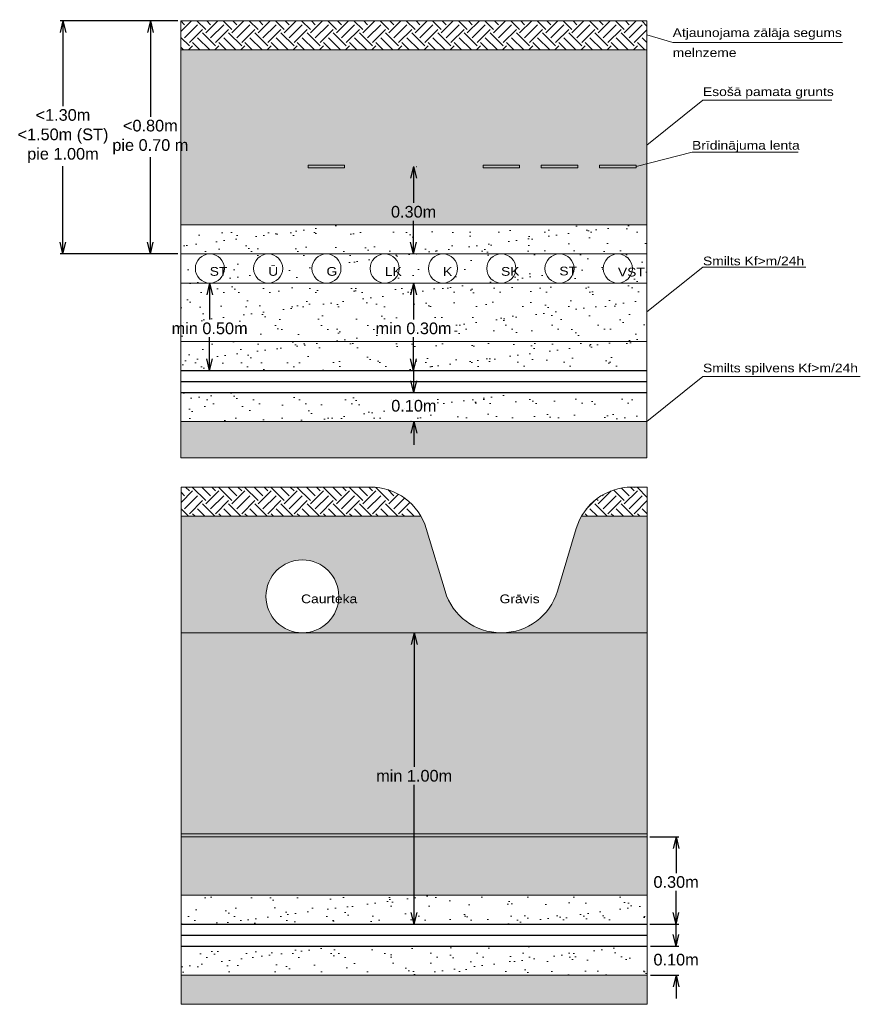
# Model space of a CAD drawing. Header units: metres. Extents: x 479801 to 960259, y 275948 to 557431.
# Tile 1 of 48: x 480271 to 480560, y 276593 to 276931. Entities that reach past the tile are written whole.
import ezdxf
from ezdxf.lldxf.tags import DXFTag

# ---------------------------------------------------------------- set-up
doc = ezdxf.new("R2010")
doc.units = ezdxf.units.M
for name, pattern in [('ADTI_0', [2, 1, 1]), ('ELEK_VADP_VSPR', [5.4, 2, -0.45, -0.5, -0.45, 2]), ('ELEK_VADP_ZSPR', [4.9, 2, -0.45, -0.45, 2]), ('GAZE_VADP_ASP1', [10.4, 1.6, -0.4, 1.6, -0.4, 1.6, -0.4, -0.4, 1.6, -0.4, 1.6, -0.4]), ('LKAN_VADP_PAST', [16, 7.5, -0.5, -0.5, 7.5]), ('SAKT_VADP_KABE', [5, 2, 2, -1]), ('SILT_VADP_DREN', [16, 7.5, -0.5, -0.5, 7.5]), ('SKAN_VADP_PAST', [15.6, 7.5, -0.3, -0.3, 7.5]), ('UDTK_VADP_UDEN', [15.6, 7.5, -0.3, -0.3, 7.5])]:
    doc.linetypes.add(name, pattern=pattern)
doc.layers.get('0').update_dxf_attribs({"linetype": 'ADTI_0', "lineweight": 9})
doc.layers.get('Defpoints').update_dxf_attribs({"lineweight": 9})
for name, color, linetype, lineweight in [('ELEK_VADP_VSPR_####_#', 62, 'ELEK_VADP_VSPR', 9), ('ELEK_VADP_VSPR_TKST_#', 62, 'ADTI_0', 9), ('ELEK_VADP_ZSPR_####_#', 1, 'ELEK_VADP_ZSPR', 9), ('ELEK_VADP_ZSPR_TKST_#', 1, 'ADTI_0', 9), ('GAZE_VADP_ASP1_####_#', 240, 'GAZE_VADP_ASP1', 9), ('GAZE_VADP_ASP1_TKST_#', 240, 'ADTI_0', 9), ('Layer2', 141, 'Continuous', 13), ('proj. kabeli un iekartas', 1, 'Kabelis W 1', 30), ('RAMG', 7, 'Continuous', 0), ('UDTK_ELEM_####_TKST_#', 120, 'ADTI_0', 9), ('UDTK_VADP_UDEN_####_#', 120, 'UDTK_VADP_UDEN', 9)]:
    doc.layers.add(name, color=color, linetype=linetype, lineweight=lineweight)
for name, color, linetype, lineweight, true_color in [('LKAN_VADP_PAST_####_#', 7, 'LKAN_VADP_PAST', 9, 0x965c00), ('LKAN_VADP_PAST_TKST_#', 7, 'ADTI_0', 9, 0x965c00), ('SAKT_VADP_KABE_####_#', 5, 'SAKT_VADP_KABE', 9, 0x0000ff), ('SAKT_VADP_KABE_TKST_#', 5, 'ADTI_0', 9, 0x0000ff), ('SILT_ELEM_####_TKST_#', 7, 'ADTI_0', 9, 0x00c3c3), ('SILT_VADP_DREN_####_#', 7, 'SILT_VADP_DREN', 9, 0x00c3c3), ('SKAN_VADP_PAST_####_#', 7, 'SKAN_VADP_PAST', 9, 0xb46600), ('SKAN_VADP_PAST_TKST_#', 7, 'ADTI_0', 9, 0xb46600)]:
    doc.layers.add(name, color=color, linetype=linetype, lineweight=lineweight, true_color=true_color)
doc.styles.add('ArialBaltic', font='arial.ttf')
doc.styles.add('LATV', font='arial.ttf')
doc.styles.get("Standard").update_dxf_attribs({"font": 'wromlats.shx'})
tags = doc.linetypes.add('0.4KV_zemsprieguma_projektejams', pattern='A,12.7,-5.08,["W1",Standard,S=2.54,R=0,X=-2.54,Y=-1.27],-6.35', length=24.13).pattern_tags.tags
tags[6] = DXFTag(74, 10)
doc.linetypes.add('Kabelis W 1', pattern='A,12,-0.625,["W1",ArialBaltic,S=1.5,R=0,X=-0.15,Y=-0.7],-3.5', length=16.125)
doc.dimstyles.get("Standard").update_dxf_attribs({"dimtxt": 0.18, "dimasz": 0.18, "dimexe": 0.18, "dimexo": 0.0625, "dimgap": 0.09, "dimtad": 0, "dimtih": 1, "dimtoh": 1, "dimdec": 4, "dimzin": 0, "dimdsep": 46, "dimtxsty": 'Standard', "dimcen": 0.09, "dimadec": 0, "dimazin": 0, "dimtfac": 1, "dimtdec": 4, "dimtofl": 0, "dimtmove": 0, "dimatfit": 3, "dimfxl": 1, "dimtolj": 1, "dimtzin": 0, "dimarcsym": 0})
pattern_1 = [(45, (-3850.1877, -1886.991), (2e-15, 8.98025612), [6.35, -6.35]), (45, (-3851.8715, -1885.3074), (2e-15, 8.98025612), [6.35, -6.35]), (45, (-3853.555, -1883.6237), (2e-15, 8.98025612), [6.35, -6.35]), (135, (-3853.555, -1882.501), (-8.98025612, 9e-16), [6.35, -6.35]), (135, (-3851.8715, -1880.8173), (-8.98025612, 9e-16), [6.35, -6.35]), (135, (-3850.1877, -1879.1335), (-8.98025612, 9e-16), [6.35, -6.35])]

# ---------------------------------------------------------------- blocks, each defined once
blk = doc.blocks.new('TerminatorOpen_0.5')
at = {"color": 0, "linetype": 'ByBlock', "lineweight": -2}
for q in [(-1, 0.25), (-1, 0), (-1, -0.25)]:
    blk.add_line((0, 0), q, dxfattribs=at)
blk = doc.blocks.new('*D10217')
at = {"color": 0, "linetype": 'Continuous', "lineweight": -2}
for p, q in [((480325.36, 276930.52), (480314.91, 276930.52)), ((480315.91, 276926.52), (480315.91, 276897.53)), ((480315.91, 276854.52), (480315.91, 276883.72)), ((480325.36, 276850.52), (480314.91, 276850.52))]:
    blk.add_line(p, q, dxfattribs=at)
at = {"layer": 'Defpoints', "color": 0}
for p in [(480326.36, 276930.52), (480315.91, 276850.52), (480326.36, 276850.52)]:
    blk.add_point(p, dxfattribs=at)
at = {"color": 0, "lineweight": -2, "xscale": 4, "yscale": 4, "zscale": 4}
for p, rotation in [((480315.91, 276930.52), 90), ((480315.91, 276850.52), 270)]:
    blk.add_blockref('TerminatorOpen_0.5', p, dxfattribs=dict(at, rotation=rotation))
at = {"color": 0, "lineweight": 0, "insert": (480315.91, 276890.63), "char_height": 4, "attachment_point": 5, "style": 'LATV'}
blk.add_mtext('{<0.80m\\Ppie 0.70 m}', dxfattribs=at)
blk = doc.blocks.new('*D10238')
at = {"color": 0, "linetype": 'Continuous', "lineweight": -2}
for p, q in [((480407.27, 276840.52), (480407.27, 276840.52)), ((480406.27, 276836.52), (480406.27, 276828.01)), ((480406.27, 276814.52), (480406.27, 276821.92)), ((480407.27, 276810.52), (480407.27, 276810.52))]:
    blk.add_line(p, q, dxfattribs=at)
at = {"layer": 'Defpoints', "color": 0}
for p in [(480406.27, 276840.52), (480406.27, 276810.52), (480406.27, 276810.52)]:
    blk.add_point(p, dxfattribs=at)
at = {"color": 0, "lineweight": -2, "xscale": 4, "yscale": 4, "zscale": 4}
for p, rotation in [((480406.27, 276840.52), 90), ((480406.27, 276810.52), 270)]:
    blk.add_blockref('TerminatorOpen_0.5', p, dxfattribs=dict(at, rotation=rotation))
at = {"color": 0, "lineweight": 0, "insert": (480406.27, 276824.97), "char_height": 4, "attachment_point": 5, "style": 'LATV'}
blk.add_mtext('{\\fArial|b0|i0|c186|p39;min 0.30m}', dxfattribs=at)
blk = doc.blocks.new('*D10239')
at = {"color": 0, "linetype": 'Continuous', "lineweight": -2}
for p, q in [((480407.17, 276880.52), (480407.27, 276880.52)), ((480406.27, 276876.52), (480406.27, 276868.01)), ((480406.27, 276854.52), (480406.27, 276861.92)), ((480407.17, 276850.52), (480407.27, 276850.52))]:
    blk.add_line(p, q, dxfattribs=at)
at = {"layer": 'Defpoints', "color": 0}
for p in [(480406.17, 276880.52), (480406.17, 276850.52), (480406.27, 276850.52)]:
    blk.add_point(p, dxfattribs=at)
at = {"color": 0, "lineweight": -2, "xscale": 4, "yscale": 4, "zscale": 4}
for p, rotation in [((480406.27, 276880.52), 90), ((480406.27, 276850.52), 270)]:
    blk.add_blockref('TerminatorOpen_0.5', p, dxfattribs=dict(at, rotation=rotation))
at = {"color": 0, "lineweight": 0, "insert": (480406.27, 276864.97), "char_height": 4, "attachment_point": 5, "style": 'LATV'}
blk.add_mtext('{0.30m}', dxfattribs=at)
blk = doc.blocks.new('*D10240')
at = {"color": 0, "linetype": 'Continuous', "lineweight": -2}
for p, q in [((480406.37, 276807.02), (480406.37, 276811.02)), ((480405.47, 276803.02), (480405.37, 276803.02)), ((480405.47, 276793.02), (480405.37, 276793.02)), ((480406.37, 276789.02), (480406.37, 276785.02))]:
    blk.add_line(p, q, dxfattribs=at)
at = {"layer": 'Defpoints', "color": 0}
for p in [(480406.47, 276803.02), (480406.37, 276793.02), (480406.47, 276793.02)]:
    blk.add_point(p, dxfattribs=at)
at = {"color": 0, "lineweight": -2, "xscale": 4, "yscale": 4, "zscale": 4}
for p, rotation in [((480406.37, 276803.02), 270), ((480406.37, 276793.02), 90)]:
    blk.add_blockref('TerminatorOpen_0.5', p, dxfattribs=dict(at, rotation=rotation))
at = {"color": 0, "lineweight": 0, "insert": (480406.37, 276798.4), "char_height": 4, "attachment_point": 5, "style": 'LATV'}
blk.add_mtext('{0.10m}', dxfattribs=at)
blk = doc.blocks.new('*D11944')
at = {"color": 0, "linetype": 'Continuous', "lineweight": -2}
for p, q in [((480487.38, 276650.52), (480497.38, 276650.52)), ((480496.38, 276646.52), (480496.38, 276638.01)), ((480496.38, 276624.52), (480496.38, 276631.92)), ((480487.38, 276620.52), (480497.38, 276620.52))]:
    blk.add_line(p, q, dxfattribs=at)
at = {"layer": 'Defpoints', "color": 0}
for p in [(480486.38, 276650.52), (480486.38, 276620.52), (480496.38, 276620.52)]:
    blk.add_point(p, dxfattribs=at)
at = {"color": 0, "lineweight": -2, "xscale": 4, "yscale": 4, "zscale": 4}
for p, rotation in [((480496.38, 276650.52), 90), ((480496.38, 276620.52), 270)]:
    blk.add_blockref('TerminatorOpen_0.5', p, dxfattribs=dict(at, rotation=rotation))
at = {"color": 0, "lineweight": 0, "insert": (480496.38, 276634.97), "char_height": 4, "attachment_point": 5, "style": 'LATV'}
blk.add_mtext('{0.30m}', dxfattribs=at)
blk = doc.blocks.new('*D11945')
at = {"color": 0, "linetype": 'Continuous', "lineweight": -2}
for p, q in [((480496.38, 276617.02), (480496.38, 276621.02)), ((480487.58, 276613.02), (480497.38, 276613.02)), ((480487.58, 276603.02), (480497.38, 276603.02)), ((480496.38, 276599.02), (480496.38, 276595.02))]:
    blk.add_line(p, q, dxfattribs=at)
at = {"layer": 'Defpoints', "color": 0}
for p in [(480486.58, 276613.02), (480486.58, 276603.02), (480496.38, 276603.02)]:
    blk.add_point(p, dxfattribs=at)
at = {"color": 0, "lineweight": -2, "xscale": 4, "yscale": 4, "zscale": 4}
for p, rotation in [((480496.38, 276613.02), 270), ((480496.38, 276603.02), 90)]:
    blk.add_blockref('TerminatorOpen_0.5', p, dxfattribs=dict(at, rotation=rotation))
at = {"color": 0, "lineweight": 0, "insert": (480496.38, 276608.33), "char_height": 4, "attachment_point": 5, "style": 'LATV'}
blk.add_mtext('{0.10m}', dxfattribs=at)
blk = doc.blocks.new('*D11946')
at = {"color": 0, "linetype": 'Continuous', "lineweight": -2}
for p, q in [((480407.47, 276720.52), (480407.47, 276720.52)), ((480406.47, 276716.52), (480406.47, 276674.46)), ((480406.47, 276624.52), (480406.47, 276668.38)), ((480407.47, 276620.52), (480407.47, 276620.52))]:
    blk.add_line(p, q, dxfattribs=at)
at = {"layer": 'Defpoints', "color": 0}
for p in [(480406.47, 276720.52), (480406.47, 276620.52), (480406.47, 276620.52)]:
    blk.add_point(p, dxfattribs=at)
at = {"color": 0, "lineweight": -2, "xscale": 4, "yscale": 4, "zscale": 4}
for p, rotation in [((480406.47, 276720.52), 90.00000000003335), ((480406.47, 276620.52), 270.0000000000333)]:
    blk.add_blockref('TerminatorOpen_0.5', p, dxfattribs=dict(at, rotation=rotation))
at = {"color": 0, "lineweight": 0, "insert": (480406.47, 276671.42), "char_height": 4, "attachment_point": 5, "style": 'LATV'}
blk.add_mtext('{min 1.00m}', dxfattribs=at)
blk = doc.blocks.new('*D11968')
at = {"color": 0, "linetype": 'Continuous', "lineweight": -2}
for p, q in [((480314.91, 276930.52), (480284.91, 276930.52)), ((480285.91, 276926.52), (480285.91, 276901.22)), ((480285.91, 276854.52), (480285.91, 276880.67)), ((480314.91, 276850.52), (480284.91, 276850.52))]:
    blk.add_line(p, q, dxfattribs=at)
at = {"layer": 'Defpoints', "color": 0}
for p in [(480315.91, 276930.52), (480285.91, 276850.52), (480315.91, 276850.52)]:
    blk.add_point(p, dxfattribs=at)
at = {"color": 0, "lineweight": -2, "xscale": 4, "yscale": 4, "zscale": 4}
for p, rotation in [((480285.91, 276930.52), 90), ((480285.91, 276850.52), 270)]:
    blk.add_blockref('TerminatorOpen_0.5', p, dxfattribs=dict(at, rotation=rotation))
at = {"color": 0, "lineweight": 0, "insert": (480285.91, 276890.95), "char_height": 4, "attachment_point": 5, "style": 'LATV'}
blk.add_mtext('{<1.30m\\P<1.50m \\fArial|b0|i0|c186|p39;\\C4;(ST)\\P\\C18;\\c0;pie 1.00m}', dxfattribs=at)
blk = doc.blocks.new('*D11969')
at = {"color": 0, "linetype": 'Continuous', "lineweight": -2}
for p, q in [((480337.26, 276840.52), (480337.26, 276840.52)), ((480336.26, 276836.52), (480336.26, 276828.01)), ((480336.26, 276814.52), (480336.26, 276821.93)), ((480337.26, 276810.52), (480337.26, 276810.52))]:
    blk.add_line(p, q, dxfattribs=at)
at = {"layer": 'Defpoints', "color": 0}
for p in [(480336.26, 276840.52), (480336.26, 276810.52), (480336.26, 276810.52)]:
    blk.add_point(p, dxfattribs=at)
at = {"color": 0, "lineweight": -2, "xscale": 4, "yscale": 4, "zscale": 4}
for p, rotation in [((480336.26, 276840.52), 90), ((480336.26, 276810.52), 270)]:
    blk.add_blockref('TerminatorOpen_0.5', p, dxfattribs=dict(at, rotation=rotation))
at = {"color": 0, "lineweight": 0, "insert": (480336.26, 276824.97), "char_height": 4, "attachment_point": 5, "style": 'LATV'}
blk.add_mtext('{min 0.50m}', dxfattribs=at)

msp = doc.modelspace()

# ---------------------------------------------------------------- hatches: boundary and pattern name
at = {"linetype": 'Continuous', "true_color": 0x000000}
h = msp.add_hatch(dxfattribs=at)
h.set_pattern_fill('EARTH', color=18, angle=45)
h.set_pattern_definition(pattern_1)
h.paths.add_polyline_path([(480326.35719, 276930.52237), (480326.35719, 276920.52237), (480486.37623, 276920.52237), (480486.37623, 276930.52237)])
h = msp.add_hatch(dxfattribs=at)
h.set_pattern_fill('AR-SAND', color=18, scale=0.1)
h.set_pattern_definition([(37.5, (-3850.1877, -1886.9912), (-0.16000313, 4.894132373), [0, -3.8608, 0, -4.318, 0, -4.1275]), (7.5, (-3850.1877, -1886.991), (4.49523283, 7.168251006), [0, -2.0828, 0, -3.4798, 0, -1.3335]), (327.5, (-3853.312, -1886.9912), (7.909923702, 0.014371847), [0, -1.27, 0, -4.572, 0, -5.969]), (317.5, (-3853.312, -1886.991), (7.635564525, 2.22929323), [0, -0.635, 0, -2.9972, 0, -3.429])])
h.paths.add_polyline_path([(480326.35719, 276860.52237), (480486.37623, 276860.52237), (480486.37623, 276920.52237), (480326.35719, 276920.52237)])
h.paths.add_polyline_path([(480370.10719, 276880.02237), (480370.10719, 276881.02237), (480382.60719, 276881.02237), (480382.60719, 276880.02237)], flags=16)
h.paths.add_polyline_path([(480430.12623, 276880.02237), (480430.12623, 276881.02237), (480442.62623, 276881.02237), (480442.62623, 276880.02237)], flags=16)
h.paths.add_polyline_path([(480450.12623, 276880.02237), (480450.12623, 276881.02237), (480462.62623, 276881.02237), (480462.62623, 276880.02237)], flags=16)
h.paths.add_polyline_path([(480470.12623, 276881.02237), (480470.12623, 276880.02237), (480482.62623, 276880.02237), (480482.62623, 276881.02237)], flags=16)
h.paths.add_polyline_path([(480326.35719, 276780.52237), (480486.37623, 276780.52237), (480486.37623, 276793.02237), (480326.35719, 276793.02237)])
at = {"linetype": 'Continuous', "true_color": 0x636466}
h = msp.add_hatch(color=251, dxfattribs=at)
h.dxf.hatch_style = 1
h.paths.add_polyline_path([(480370.10719, 276880.02237), (480370.10719, 276881.02237), (480382.60719, 276881.02237), (480382.60719, 276880.02237)])
h = msp.add_hatch(color=251, dxfattribs=at)
h.dxf.hatch_style = 1
h.paths.add_polyline_path([(480430.12623, 276880.02237), (480430.12623, 276881.02237), (480442.62623, 276881.02237), (480442.62623, 276880.02237)])
h = msp.add_hatch(color=251, dxfattribs=at)
h.dxf.hatch_style = 1
h.paths.add_polyline_path([(480450.12623, 276880.02237), (480450.12623, 276881.02237), (480462.62623, 276881.02237), (480462.62623, 276880.02237)])
h = msp.add_hatch(color=251, dxfattribs=at)
h.dxf.hatch_style = 1
h.paths.add_polyline_path([(480470.12623, 276881.02237), (480470.12623, 276880.02237), (480482.62623, 276880.02237), (480482.62623, 276881.02237)])
at = {"linetype": 'Continuous', "true_color": 0x000000}
h = msp.add_hatch(dxfattribs=at)
h.set_pattern_fill('AR-SAND', color=18, scale=0.2)
h.set_pattern_definition([(37.5, (-3850.188, -1886.991), (-0.32000626, 9.78826475), [0, -7.7216, 0, -8.636, 0, -8.255]), (7.5, (-3850.188, -1886.991), (8.99046566, 14.336502), [0, -4.1656, 0, -6.9596, 0, -2.667]), (327.5, (-3856.436, -1886.991), (15.8198474, 0.0287437), [0, -2.54, 0, -9.144, 0, -11.938]), (317.5, (-3856.436, -1886.991), (15.27112905, 4.45858647), [0, -1.27, 0, -5.9944, 0, -6.858])])
h.paths.add_polyline_path([(480486.37623, 276860.52237), (480326.35719, 276860.52237), (480326.35719, 276850.52237), (480486.37623, 276850.52237)])
h.paths.add_polyline_path([(480391.35719, 276845.52237, -0.414213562), (480396.35719, 276850.52237), (480376.35719, 276850.52237, -0.414213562), (480381.35719, 276845.52237, -0.41421293), (480376.3572, 276840.52237), (480396.35721, 276840.52237, -0.414214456)])
h.paths.add_polyline_path([(480376.35719, 276850.52237), (480356.35719, 276850.52237, -0.414213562), (480361.35719, 276845.52237, -0.414212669), (480356.35721, 276840.52237), (480376.3572, 276840.52237, -0.414214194), (480371.35719, 276845.52237, -0.414213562)])
h.paths.add_polyline_path([(480351.35719, 276845.52237, -0.414213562), (480356.35719, 276850.52237), (480336.35719, 276850.52237, -0.414213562), (480341.35719, 276845.52237, -0.41421293), (480336.3572, 276840.52237), (480356.35721, 276840.52237, -0.414214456)])
h.paths.add_polyline_path([(480331.35719, 276845.52237, -0.414213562), (480336.35719, 276850.52237), (480326.35719, 276850.52237), (480326.35719, 276849.52237), (480326.35719, 276840.52237), (480336.3572, 276840.52237, -0.414214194)])
h.paths.add_polyline_path([(480411.35719, 276845.52237, -0.414213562), (480416.35719, 276850.52237), (480396.35719, 276850.52237, -0.414213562), (480401.35719, 276845.52237, -0.414212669), (480396.35721, 276840.52237), (480416.35721, 276840.52237, -0.414214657)])
h.paths.add_polyline_path([(480431.37623, 276845.52237, -0.414213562), (480436.37623, 276850.52237), (480416.35719, 276850.52237, -0.414213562), (480421.35719, 276845.52237, -0.414212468), (480416.35721, 276840.52237), (480436.37625, 276840.52237, -0.414214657)])
h.paths.add_polyline_path([(480451.37623, 276845.52237, -0.414213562), (480456.37623, 276850.52237), (480436.37623, 276850.52237, -0.414213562), (480441.37623, 276845.52237, -0.414212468), (480436.37625, 276840.52237), (480456.37624, 276840.52237, -0.414214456)])
h.paths.add_polyline_path([(480471.37623, 276845.52237, -0.414213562), (480476.37623, 276850.52237), (480456.37623, 276850.52237, -0.414213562), (480461.37623, 276845.52237, -0.414212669), (480456.37624, 276840.52237), (480476.37625, 276840.52237, -0.414214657)])
h.paths.add_polyline_path([(480486.37623, 276850.52237), (480476.37623, 276850.52237, -0.414213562), (480481.37623, 276845.52237, -0.414212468), (480476.37625, 276840.52237), (480486.37623, 276840.52237)])
h.paths.add_polyline_path([(480486.37623, 276840.52237), (480326.35719, 276840.52237), (480326.35719, 276820.52237), (480486.37623, 276820.52237)])
h.paths.add_polyline_path([(480486.37623, 276820.52237), (480326.35719, 276820.52237), (480326.35719, 276810.52237), (480486.37623, 276810.52237)])
h.paths.add_polyline_path([(480486.37623, 276803.02237), (480326.35719, 276803.02237), (480326.35719, 276793.02237), (480486.37623, 276793.02237)])
h = msp.add_hatch(dxfattribs=at)
h.set_pattern_fill('EARTH', color=18, angle=45)
h.set_pattern_definition(pattern_1)
h.paths.add_polyline_path([(480326.45719, 276770.52237), (480326.45719, 276760.52237), (480408.8066, 276760.52237, 0.267949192), (480391.4861, 276770.52237), (480379.74475, 276770.52237)])
h.paths.add_polyline_path([(480486.47623, 276760.52237), (480486.47623, 276770.52237), (480481.24732, 276770.52237, 0.267949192), (480463.92681, 276760.52237)])
at = {"true_color": 0x000000}
h = msp.add_hatch(dxfattribs=at)
h.set_pattern_fill('AR-SAND', color=18, scale=0.1, style=0)
h.set_pattern_definition([(37.5, (-30, -6e-11), (-0.16000313, 4.894132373), [0, -3.8608, 0, -4.318, 0, -4.1275]), (7.5, (-30, -6e-11), (4.49523283, 7.168251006), [0, -2.0828, 0, -3.4798, 0, -1.3335]), (327.5, (-33.124, -6e-11), (7.909923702, 0.014371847), [0, -1.27, 0, -4.572, 0, -5.969]), (317.5, (-33.124, -6e-11), (7.635564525, 2.22929323), [0, -0.635, 0, -2.9972, 0, -3.429])])
h.paths.add_polyline_path([(480326.45719, 276720.52237), (480368.09594, 276720.52237), (480436.24732, 276720.52237), (480436.4861, 276720.52237), (480486.47623, 276720.52237), (480486.47623, 276651.52237), (480326.45719, 276651.52237)])
h.paths.add_polyline_path([(480392.76616, 276674.48582), (480392.76616, 276668.35894), (480420.16726, 276668.35894), (480420.16726, 276674.48582)], flags=24)
h.paths.add_polyline_path([(480326.45719, 276760.52237), (480408.8066, 276760.52237, -0.05810074), (480410.64262, 276756.26933), (480417.0908, 276734.77542, 0.331206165), (480436.24732, 276720.52237), (480368.09594, 276720.52237, 0.414213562), (480380.59594, 276733.02237, 2.414213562), (480368.09594, 276720.52237), (480326.45719, 276720.52237)])
h.paths.add_polyline_path([(480326.45719, 276630.52237), (480486.47623, 276630.52237), (480486.47623, 276650.52237), (480326.45719, 276650.52237)])
h.paths.add_polyline_path([(480486.47623, 276720.52237), (480486.47623, 276760.52237), (480463.92681, 276760.52237, 0.05810074), (480462.0908, 276756.26933), (480455.64262, 276734.77542, -0.331206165), (480436.4861, 276720.52237)])
h.paths.add_polyline_path([(480326.45719, 276593.02237), (480486.47623, 276593.02237), (480486.47623, 276603.02237), (480326.45719, 276603.02237)])
h.paths.add_polyline_path([(480366.64938, 276735.61286), (480366.6586, 276729.61286), (480387.49752, 276729.64488), (480387.48831, 276735.64487)], flags=24)
at = {"linetype": 'Continuous', "true_color": 0x636466}
h = msp.add_hatch(color=251, dxfattribs=at)
h.dxf.hatch_style = 1
h.paths.add_polyline_path([(480486.47623, 276651.52237), (480326.45719, 276651.52237), (480326.45719, 276650.52237), (480486.47623, 276650.52237)])
at = {"linetype": 'Continuous', "true_color": 0x000000}
h = msp.add_hatch(dxfattribs=at)
h.set_pattern_fill('AR-SAND', color=18, scale=0.2)
h.set_pattern_definition([(37.5, (-3850.188, -1936.991), (-0.32000626, 9.78826475), [0, -7.7216, 0, -8.636, 0, -8.255]), (7.5, (-3850.188, -1936.991), (8.99046566, 14.336502), [0, -4.1656, 0, -6.9596, 0, -2.667]), (327.5, (-3856.436, -1936.991), (15.8198474, 0.0287437), [0, -2.54, 0, -9.144, 0, -11.938]), (317.5, (-3856.436, -1936.991), (15.27112905, 4.45858647), [0, -1.27, 0, -5.9944, 0, -6.858])])
h.paths.add_polyline_path([(480326.45719, 276620.52237), (480486.47623, 276620.52237), (480486.47623, 276630.52237), (480326.45719, 276630.52237)])
h.paths.add_polyline_path([(480326.45719, 276603.02237), (480326.45719, 276613.02237), (480486.47623, 276613.02237), (480486.47623, 276603.02237)])

# ---------------------------------------------------------------- linework, layer by layer
at = {"color": 18, "linetype": 'Continuous', "true_color": 0x000000}
for p, q in [((480326.35719, 276930.52237), (480326.35719, 276780.52237)), ((480326.35719, 276930.52237), (480326.35719, 276920.52237)), ((480326.35719, 276930.52237), (480486.37623, 276930.52237)), ((480486.37623, 276930.52237), (480486.37623, 276780.52237)), ((480326.35719, 276920.52237), (480486.37623, 276920.52237)), ((480326.35719, 276868.02237), (480326.35719, 276898.02237)), ((480370.10719, 276880.02237), (480370.10719, 276881.02237)), ((480370.10719, 276881.02237), (480382.60719, 276881.02237)), ((480370.10719, 276880.02237), (480382.60719, 276880.02237)), ((480382.60719, 276880.02237), (480382.60719, 276881.02237)), ((480430.12623, 276881.02237), (480442.62623, 276881.02237)), ((480430.12623, 276880.02237), (480430.12623, 276881.02237)), ((480430.12623, 276880.02237), (480442.62623, 276880.02237)), ((480442.62623, 276880.02237), (480442.62623, 276881.02237)), ((480450.12623, 276880.02237), (480450.12623, 276881.02237)), ((480450.12623, 276881.02237), (480462.62623, 276881.02237)), ((480450.12623, 276880.02237), (480462.62623, 276880.02237)), ((480462.62623, 276880.02237), (480462.62623, 276881.02237)), ((480470.12623, 276881.02237), (480482.62623, 276881.02237)), ((480470.12623, 276880.02237), (480470.12623, 276881.02237)), ((480470.12623, 276880.02237), (480482.62623, 276880.02237)), ((480482.62623, 276880.02237), (480482.62623, 276881.02237)), ((480326.35719, 276860.52237), (480326.35719, 276850.52237)), ((480326.35719, 276850.52237), (480326.35719, 276860.52237)), ((480326.35719, 276860.52237), (480486.37623, 276860.52237)), ((480326.35719, 276850.52237), (480326.35719, 276849.52237)), ((480326.35719, 276850.52237), (480486.37623, 276850.52237)), ((480326.35719, 276840.52237), (480486.37623, 276840.52237)), ((480326.35719, 276810.52237), (480326.35719, 276835.52237)), ((480326.35719, 276810.52237), (480326.35719, 276830.52237)), ((480326.35719, 276820.52237), (480486.37623, 276820.52237)), ((480326.25719, 276793.02237), (480486.37623, 276793.02237)), ((480326.35719, 276780.52237), (480486.37623, 276780.52237)), ((480326.45719, 276770.52237), (480379.74475, 276770.52237)), ((480326.45719, 276770.52237), (480326.45719, 276643.02237)), ((480326.45719, 276770.52237), (480326.45719, 276760.52237)), ((480379.74475, 276770.52237), (480391.4861, 276770.52237)), ((480481.24732, 276770.52237), (480486.47623, 276770.52237)), ((480486.47623, 276770.52237), (480486.47623, 276593.02237)), ((480326.45719, 276760.52237), (480408.8066, 276760.52237)), ((480463.92681, 276760.52237), (480486.47623, 276760.52237)), ((480417.0908, 276734.77542), (480410.64262, 276756.26933)), ((480455.64262, 276734.77542), (480462.0908, 276756.26933)), ((480326.45719, 276720.52237), (480486.47623, 276720.52237)), ((480436.24732, 276720.52237), (480436.4861, 276720.52237)), ((480326.45719, 276690.52237), (480326.45719, 276710.52237)), ((480326.45719, 276700.52237), (480326.45719, 276690.52237)), ((480326.45719, 276653.02237), (480326.45719, 276593.02237)), ((480326.45719, 276651.52237), (480486.47623, 276651.52237)), ((480326.45719, 276650.52237), (480486.47623, 276650.52237)), ((480326.45719, 276630.52237), (480486.47623, 276630.52237)), ((480326.45719, 276603.02237), (480486.47623, 276603.02237)), ((480326.45719, 276593.02237), (480486.47623, 276593.02237))]:
    msp.add_line(p, q, dxfattribs=at)
at = {"color": 18, "linetype": 'Continuous', "lineweight": 0, "true_color": 0x000000}
for p, q in [((480495.2103, 276923.08046), (480486.37623, 276925.68547)), ((480495.2103, 276923.08046), (480553.49208, 276923.08046)), ((480505.6164, 276903.24554), (480486.37623, 276887.83973)), ((480505.6164, 276903.24554), (480549.84524, 276903.24554)), ((480501.8664, 276885.47264), (480482.62623, 276880.52237)), ((480501.8664, 276885.47264), (480538.28925, 276885.47264)), ((480505.6164, 276846.01984), (480486.37623, 276830.61404)), ((480505.6164, 276846.01984), (480540.92301, 276846.01984)), ((480505.6164, 276808.42818), (480486.37623, 276793.02237)), ((480505.6164, 276808.42818), (480559.62167, 276808.42818))]:
    msp.add_line(p, q, dxfattribs=at)
at = {"color": 4, "linetype": 'Continuous'}
msp.add_circle((480368.09594, 276733.02237), 12.5, dxfattribs=at)
at = {"color": 18, "linetype": 'Continuous', "true_color": 0x000000}
for centre, start, end in [((480391.4861, 276750.52237), 16.6992442, 90), ((480481.24732, 276750.52237), 90, 163.3007558), ((480436.24732, 276740.52237), 196.6992442, 270), ((480436.4861, 276740.52237), 270, 343.3007558)]:
    msp.add_arc(centre, 20, start, end, dxfattribs=at)
at = {"layer": 'ELEK_VADP_VSPR_####_#', "linetype": 'Continuous'}
msp.add_circle((480476.37623, 276845.52237), 5, dxfattribs=at)
at = {"layer": 'ELEK_VADP_ZSPR_####_#', "linetype": 'Continuous'}
msp.add_circle((480456.37623, 276845.52237), 5, dxfattribs=at)
at = {"layer": 'GAZE_VADP_ASP1_####_#', "linetype": 'Continuous'}
msp.add_circle((480376.35719, 276845.52237), 5, dxfattribs=at)
at = {"layer": 'Layer2', "linetype": 'Continuous', "lineweight": 30}
for p, q in [((480326.35719, 276810.52237), (480486.37623, 276810.52237)), ((480326.35719, 276803.02237), (480486.37623, 276803.02237)), ((480326.45719, 276620.52237), (480486.47623, 276620.52237)), ((480326.45719, 276613.02237), (480486.47623, 276613.02237))]:
    msp.add_line(p, q, dxfattribs=at)
at = {"layer": 'LKAN_VADP_PAST_####_#', "linetype": 'Continuous'}
msp.add_circle((480396.35719, 276845.52237), 5, dxfattribs=at)
at = {"layer": 'proj. kabeli un iekartas', "color": 230, "linetype": '0.4KV_zemsprieguma_projektejams', "lineweight": 30}
for p, q in [((480326.35719, 276806.77237), (480486.37623, 276806.77237)), ((480326.45719, 276616.77237), (480486.47623, 276616.77237))]:
    msp.add_line(p, q, dxfattribs=at)
at = {"layer": 'SAKT_VADP_KABE_####_#', "linetype": 'Continuous'}
msp.add_circle((480436.37623, 276845.52237), 5, dxfattribs=at)
at = {"layer": 'SILT_VADP_DREN_####_#', "linetype": 'Continuous'}
msp.add_circle((480336.35719, 276845.52237), 5, dxfattribs=at)
at = {"layer": 'SKAN_VADP_PAST_####_#', "linetype": 'Continuous'}
msp.add_circle((480416.35719, 276845.52237), 5, dxfattribs=at)
at = {"layer": 'UDTK_VADP_UDEN_####_#', "linetype": 'Continuous'}
msp.add_circle((480356.35719, 276845.52237), 5, dxfattribs=at)

# ---------------------------------------------------------------- texts
at = {"color": 18, "linetype": 'Continuous', "lineweight": 0, "true_color": 0x000000, "char_height": 3, "attachment_point": 7, "line_spacing_factor": 0.72, "style": 'LATV'}
for s, insert in [('{\\W1.1336;Atjaunojama zālāja segums}', (480495.2103, 276924.05197)), ('{\\W1.1336;melnzeme}', (480495.2103, 276918.05171)), ('{\\W1.1336;Esošā pamata grunts}', (480505.6164, 276903.79771)), ('{\\fArial|b0|i0|c186|p39;\\W1.1336;Brīdinājuma lenta}', (480501.8664, 276885.38918)), ('{\\W1.1336;Smilts Kf>m/24h}', (480505.6164, 276846.57201)), ('{\\W1.1336;Smilts spilvens Kf>m/24h}', (480505.6164, 276808.98035))]:
    msp.add_mtext(s, dxfattribs=dict(at, insert=insert))
at = {"layer": 'ELEK_VADP_VSPR_TKST_#', "linetype": 'Continuous', "lineweight": 0, "insert": (480476.42581, 276842.74575), "char_height": 3, "attachment_point": 7, "rotation": 0.0880209, "line_spacing_factor": 0.72, "style": 'LATV'}
msp.add_mtext('\\pxqc;{\\W1.1336;VST}', dxfattribs=at)
at = {"layer": 'ELEK_VADP_ZSPR_TKST_#', "linetype": 'Continuous', "lineweight": 0, "insert": (480456.30193, 276843.10997), "char_height": 3, "attachment_point": 7, "rotation": 0.0880209, "line_spacing_factor": 0.72, "style": 'LATV'}
msp.add_mtext('\\pxqc;{\\W1.1336;ST}', dxfattribs=at)
at = {"layer": 'GAZE_VADP_ASP1_TKST_#', "linetype": 'Continuous', "lineweight": 0, "insert": (480376.38237, 276842.9866), "char_height": 3, "attachment_point": 7, "rotation": 0.0880209, "line_spacing_factor": 0.72, "style": 'LATV'}
msp.add_mtext('\\pxqc;{\\W1.1336;G}', dxfattribs=at)
at = {"layer": 'LKAN_VADP_PAST_TKST_#', "linetype": 'Continuous', "lineweight": 0, "insert": (480396.38237, 276842.9866), "char_height": 3, "attachment_point": 7, "rotation": 0.0880209, "line_spacing_factor": 0.72, "style": 'LATV'}
msp.add_mtext('\\pxqc;{\\W1.1336;LK}', dxfattribs=at)
at = {"layer": 'RAMG', "color": 4, "linetype": 'Continuous', "lineweight": 0, "char_height": 3, "attachment_point": 7, "rotation": 0.0880209, "line_spacing_factor": 0.72, "style": 'LATV'}
for s, insert in [('\\pxqc;{\\fArial|b0|i0|c186|p39;\\W1.1336;Caurteka}', (480367.65706, 276730.6144)), ('\\pxqc;{\\fArial|b0|i0|c186|p39;\\W1.1336;Grāvis}', (480435.80845, 276730.6144))]:
    msp.add_mtext(s, dxfattribs=dict(at, insert=insert))
at = {"layer": 'SAKT_VADP_KABE_TKST_#', "linetype": 'Continuous', "lineweight": 0, "insert": (480436.30193, 276842.9866), "char_height": 3, "attachment_point": 7, "rotation": 0.0880209, "line_spacing_factor": 0.72, "style": 'LATV'}
msp.add_mtext('\\pxqc;{\\W1.1336;SK}', dxfattribs=at)
at = {"layer": 'SILT_ELEM_####_TKST_#', "linetype": 'Continuous', "lineweight": 0, "insert": (480336.28289, 276842.9866), "char_height": 3, "attachment_point": 7, "rotation": 0.0880209, "line_spacing_factor": 0.72, "style": 'LATV'}
msp.add_mtext('\\pxqc;{\\W1.1336;ST}', dxfattribs=at)
at = {"layer": 'SKAN_VADP_PAST_TKST_#', "linetype": 'Continuous', "lineweight": 0, "insert": (480416.38237, 276842.9866), "char_height": 3, "attachment_point": 7, "rotation": 0.0880209, "line_spacing_factor": 0.72, "style": 'LATV'}
msp.add_mtext('\\pxqc;{\\W1.1336;K}', dxfattribs=at)
at = {"layer": 'UDTK_ELEM_####_TKST_#', "linetype": 'Continuous', "lineweight": 0, "insert": (480356.38237, 276842.9866), "char_height": 3, "attachment_point": 7, "rotation": 0.0880209, "line_spacing_factor": 0.72, "style": 'LATV'}
msp.add_mtext('\\pxqc;{\\W1.1336;Ū}', dxfattribs=at)

# ---------------------------------------------------------------- dimensions: what is measured, and where the dimension line sits
at = {"color": 18, "linetype": 'Continuous', "lineweight": 0, "true_color": 0x000000}
for base, p1, p2, text, override, picture, middle in [((480285.91347, 276850.52237), (480315.91347, 276930.52237), (480315.91347, 276850.52237), '{<1.30m\\P<1.50m \\fArial|b0|i0|c186|p39;\\C4;(ST)\\P\\C18;\\c0;pie 1.00m}', {"dimtxt": 4, "dimasz": 4, "dimexe": 1, "dimexo": 1, "dimgap": 1, "dimzin": 11, "dimtxsty": 'LATV', "dimblk": 'TerminatorOpen_0.5', "dimadec": 4, "dimazin": 3, "dimatfit": 1, "dimldrblk": 'TerminatorOpen_0.5', "dimtfill": 0, "dimtolj": 0, "dimtzin": 11}, '*D11968', (480285.91347, 276890.94552)), ((480315.91347, 276850.52237), (480326.35719, 276930.52237), (480326.35719, 276850.52237), '{<0.80m\\Ppie 0.70 m}', {"dimtxt": 4, "dimasz": 4, "dimexe": 1, "dimexo": 1, "dimgap": 1, "dimzin": 11, "dimtxsty": 'LATV', "dimblk": 'TerminatorOpen_0.5', "dimadec": 4, "dimazin": 3, "dimatfit": 1, "dimldrblk": 'TerminatorOpen_0.5', "dimtfill": 0, "dimtolj": 0, "dimtzin": 11}, '*D10217', (480315.91347, 276890.62776)), ((480406.26671, 276850.52237), (480406.16671, 276880.52237), (480406.16671, 276850.52237), '{0.30m}', {"dimtxt": 4, "dimasz": 4, "dimexe": 1, "dimexo": 1, "dimgap": 1, "dimzin": 11, "dimtxsty": 'LATV', "dimblk": 'TerminatorOpen_0.5', "dimadec": 4, "dimazin": 3, "dimatfit": 1, "dimldrblk": 'TerminatorOpen_0.5', "dimtfill": 0, "dimtfillclr": 256, "dimtolj": 0, "dimtzin": 11}, '*D10239', (480406.26671, 276864.96846)), ((480336.25719, 276810.52237), (480336.25719, 276840.52237), (480336.25719, 276810.52237), '{min 0.50m}', {"dimtxt": 4, "dimasz": 4, "dimexe": 1, "dimexo": 1, "dimgap": 1, "dimzin": 11, "dimtxsty": 'LATV', "dimblk": 'TerminatorOpen_0.5', "dimadec": 4, "dimazin": 3, "dimatfit": 1, "dimldrblk": 'TerminatorOpen_0.5', "dimtfill": 0, "dimtolj": 0, "dimtzin": 11}, '*D11969', (480336.25719, 276824.96846)), ((480406.26671, 276810.52237), (480406.26671, 276840.52237), (480406.26671, 276810.52237), '{\\fArial|b0|i0|c186|p39;min 0.30m}', {"dimtxt": 4, "dimasz": 4, "dimexe": 1, "dimexo": 1, "dimgap": 1, "dimzin": 11, "dimtxsty": 'LATV', "dimblk": 'TerminatorOpen_0.5', "dimadec": 4, "dimazin": 3, "dimatfit": 1, "dimldrblk": 'TerminatorOpen_0.5', "dimtfill": 0, "dimtolj": 0, "dimtzin": 11}, '*D10238', (480406.26671, 276824.96846)), ((480406.36671, 276793.02237), (480406.46671, 276803.02237), (480406.46671, 276793.02237), '{0.10m}', {"dimtxt": 4, "dimasz": 4, "dimexe": 1, "dimexo": 1, "dimgap": 1, "dimzin": 11, "dimtxsty": 'LATV', "dimblk": 'TerminatorOpen_0.5', "dimadec": 4, "dimazin": 3, "dimatfit": 1, "dimldrblk": 'TerminatorOpen_0.5', "dimtfill": 0, "dimtolj": 0, "dimtzin": 11}, '*D10240', (480406.36671, 276798.40188)), ((480406.46671, 276620.52237), (480406.46671, 276720.52237), (480406.46671, 276620.52237), '{min 1.00m}', {"dimtxt": 4, "dimasz": 4, "dimexe": 1, "dimexo": 1, "dimgap": 1, "dimzin": 11, "dimtxsty": 'LATV', "dimblk": 'TerminatorOpen_0.5', "dimadec": 4, "dimazin": 3, "dimatfit": 1, "dimldrblk": 'TerminatorOpen_0.5', "dimtfill": 0, "dimtfillclr": 18, "dimtolj": 0, "dimtzin": 11}, '*D11946', (480406.46671, 276671.42238)), ((480496.37623, 276620.52237), (480486.37623, 276650.52237), (480486.37623, 276620.52237), '{0.30m}', {"dimtxt": 4, "dimasz": 4, "dimexe": 1, "dimexo": 1, "dimgap": 1, "dimzin": 11, "dimtxsty": 'LATV', "dimblk": 'TerminatorOpen_0.5', "dimadec": 4, "dimazin": 3, "dimatfit": 1, "dimldrblk": 'TerminatorOpen_0.5', "dimtfill": 0, "dimtolj": 0, "dimtzin": 11}, '*D11944', (480496.37623, 276634.96846)), ((480496.37623, 276603.02237), (480486.57623, 276613.02237), (480486.57623, 276603.02237), '{0.10m}', {"dimtxt": 4, "dimasz": 4, "dimexe": 1, "dimexo": 1, "dimgap": 1, "dimzin": 11, "dimtxsty": 'LATV', "dimblk": 'TerminatorOpen_0.5', "dimadec": 4, "dimazin": 3, "dimatfit": 1, "dimldrblk": 'TerminatorOpen_0.5', "dimtfill": 0, "dimtolj": 0, "dimtzin": 11}, '*D11945', (480496.37623, 276608.33089))]:
    dim = msp.add_linear_dim(base=base, p1=p1, p2=p2, angle=270, text=text, dimstyle='Standard', override=override, dxfattribs=at)
    dim.commit()
    dim.dimension.update_dxf_attribs({"geometry": picture, "text_midpoint": middle, "dimtype": 161})

doc.saveas('drawing.dxf')
